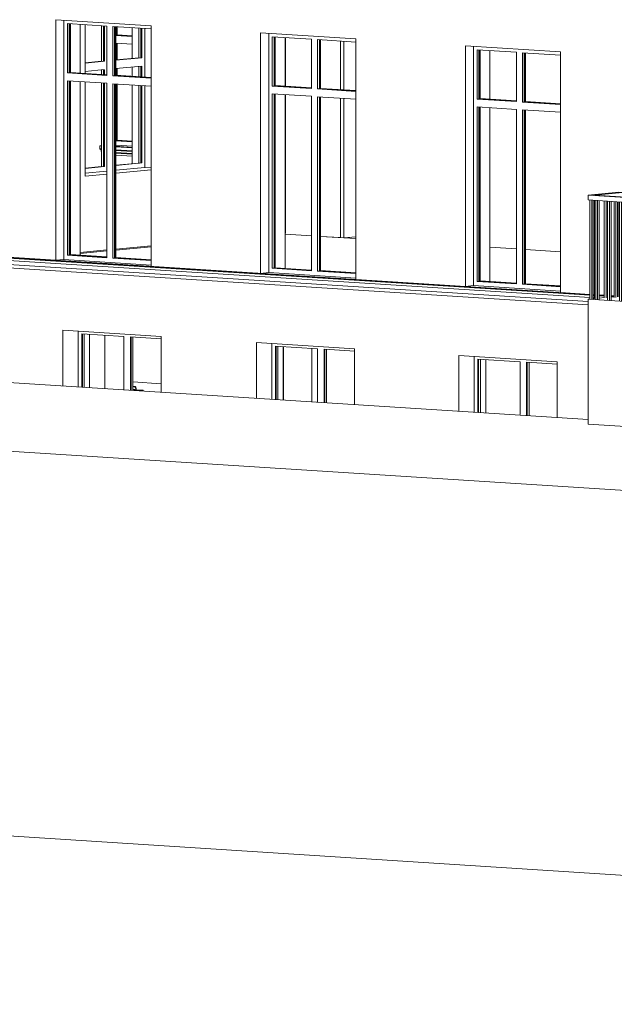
# Model space of a CAD drawing. Header units: millimetres. Extents: x -784 to 360321, y -10607 to 16514.
# Tile 39 of 95: x 235281 to 241444, y -8959 to 1242. Entities that reach past the tile are written whole.
import ezdxf

# ---------------------------------------------------------------- set-up
doc = ezdxf.new("R2010")
doc.units = ezdxf.units.MM
for name, color, linetype, lineweight in [('A-AREA', 7, 'Continuous', 5), ('A-GENM', 7, 'Continuous', 5), ('C-TOPO', 7, 'Continuous', 5)]:
    doc.layers.add(name, color=color, linetype=linetype, lineweight=lineweight)
for name, color, linetype, lineweight, true_color in [('A-DOOR', 7, 'Continuous', 18, 0x7f7f7f), ('A-DOOR-FRAM', 7, 'Continuous', 18, 0x7f7f7f), ('A-FLOR', 7, 'Continuous', 18, 0x7f7f7f), ('A-FLOR-HRAL', 7, 'Continuous', 18, 0x7f7f7f), ('A-GLAZ', 7, 'Continuous', 18, 0x7f7f7f), ('A-WALL', 7, 'Continuous', 18, 0x7f7f7f), ('S-STRS', 7, 'Continuous', 18, 0x7f7f7f)]:
    doc.layers.add(name, color=color, linetype=linetype, lineweight=lineweight, true_color=true_color)

# ---------------------------------------------------------------- blocks, each defined once
blk = doc.blocks.new('Drz Drzwi pełne x1 ___FK_04_0 - Dd - W - zwykłe - 97_6 x 203_7 _90 x 200_ EI 121-V167-_3D_ Kopia 1')
at = {"layer": 'A-DOOR', "lineweight": 5, "true_color": 0x787878}
h = blk.add_hatch(dxfattribs=at)
h.set_pattern_fill('FP_13', color=8, style=0, pattern_type=2)
h.set_pattern_definition([(356.35, (9892.7, -3611.9), (-0.0009, 598.2), [])])
h.paths.add_polyline_path([(9894, -2618), (9894, -2065), (9604, -2046), (9607, -2566), (9615, -2559), (9630, -2574), (9638, -2598), (9809, -2613)])
at = {"layer": 'A-DOOR', "lineweight": 9}
for p, q in [((9614, -2588), (9604, -2589)), ((9662, -2596), (9604, -2592)), ((9618, -2558), (9613, -2559)), ((9633, -2599), (9633, -2582)), ((9638, -2582), (9638, -2599)), ((9702, -2595), (9688, -2596)), ((9695, -2607), (9695, -2604)), ((9710, -2605), (9710, -2608))]:
    blk.add_line(p, q, dxfattribs=at)
for points in [[(9633, -2582, 0), (9632, -2576, 0), (9630, -2571, 0), (9627, -2566, 0), (9624, -2562, 0), (9620, -2560, 0), (9615, -2559, 0), (9611, -2559, 0), (9606, -2561, 0), (9603, -2564, 0)], [(9608, -2595, 0), (9608, -2593, 0), (9610, -2591, 0), (9611, -2589, 0), (9613, -2588, 0), (9615, -2588, 0), (9617, -2588, 0), (9619, -2590, 0), (9621, -2591, 0), (9622, -2593, 0), (9623, -2596, 0)], [(9616, -2559, 0), (9620, -2558, 0), (9625, -2559, 0), (9629, -2562, 0), (9633, -2565, 0), (9635, -2570, 0), (9637, -2576, 0), (9638, -2582, 0)], [(9688, -2596, 0), (9688, -2596, 0), (9687, -2596, 0), (9687, -2596, 0), (9686, -2596, 0), (9686, -2596, 0), (9685, -2596, 0), (9685, -2596, 0), (9684, -2596, 0), (9683, -2596, 0), (9683, -2596, 0), (9682, -2596, 0), (9681, -2596, 0), (9680, -2596, 0), (9680, -2596, 0), (9679, -2596, 0), (9678, -2596, 0), (9678, -2596, 0), (9677, -2596, 0), (9676, -2596, 0), (9675, -2596, 0), (9675, -2596, 0), (9674, -2596, 0), (9673, -2596, 0), (9672, -2596, 0), (9671, -2596, 0), (9671, -2596, 0), (9670, -2596, 0), (9669, -2596, 0), (9668, -2596, 0), (9668, -2596, 0), (9667, -2596, 0), (9666, -2596, 0), (9666, -2596, 0), (9665, -2596, 0), (9664, -2596, 0), (9664, -2596, 0), (9663, -2596, 0), (9662, -2596, 0), (9662, -2596, 0), (9662, -2596, 0)], [(9695, -2604, 0), (9695, -2602, 0), (9696, -2599, 0), (9697, -2597, 0), (9699, -2596, 0), (9700, -2595, 0), (9702, -2595, 0), (9704, -2595, 0), (9706, -2596, 0), (9708, -2598, 0), (9709, -2600, 0), (9710, -2602, 0), (9710, -2605, 0)]]:
    blk.add_polyline3d(points, dxfattribs=at)
blk = doc.blocks.new('Poręcz - 25mm-1801074-_3D_ Kopia 1')
at = {"layer": 'A-FLOR-HRAL', "lineweight": 9}
for p, q in [((20954, -3058), (20954, -2113)), ((20974, -3056), (20974, -2126))]:
    blk.add_line(p, q, dxfattribs=at)
blk = doc.blocks.new('Poręcz - 25mm-1801072-_3D_ Kopia 1')
at = {"layer": 'A-FLOR-HRAL', "lineweight": 9}
for p, q in [((20850, -3068), (20850, -2039)), ((20831, -3190), (20831, -2047))]:
    blk.add_line(p, q, dxfattribs=at)
blk = doc.blocks.new('Poręcz - 25mm-V189-_3D_ Kopia 1')
at = {"layer": 'A-FLOR-HRAL', "lineweight": 9}
for p, q in [((20707, -2048), (20707, -1937)), ((20727, -2036), (20727, -1951)), ((20743, -2027), (20743, -1962)), ((20707, -3036), (20707, -2119)), ((20727, -3037), (20727, -2108)), ((20707, -3036), (20727, -3037))]:
    blk.add_line(p, q, dxfattribs=at)
blk = doc.blocks.new('Poręcz - 25mm-V190-_3D_ Kopia 1')
at = {"layer": 'A-FLOR-HRAL', "lineweight": 9}
for p, q in [((20584, -2120), (20584, -1850)), ((20603, -2108), (20603, -1863)), ((20619, -2099), (20619, -1875)), ((20584, -3028), (20584, -2191)), ((20603, -3029), (20603, -2180)), ((20584, -3028), (20603, -3029))]:
    blk.add_line(p, q, dxfattribs=at)
blk = doc.blocks.new('Poręcz - 25mm-V191-_3D_ Kopia 1')
at = {"layer": 'A-FLOR-HRAL', "lineweight": 9}
for p, q in [((20460, -2191), (20460, -1762)), ((20480, -2180), (20480, -1776)), ((20495, -2171), (20495, -1787)), ((20460, -2861), (20460, -2263)), ((20480, -2862), (20480, -2255)), ((20460, -2861), (20480, -2862))]:
    blk.add_line(p, q, dxfattribs=at)
blk = doc.blocks.new('Poręcz - 25mm-V192-_3D_ Kopia 1')
at = {"layer": 'A-FLOR-HRAL', "lineweight": 9}
for p, q in [((20337, -2263), (20337, -1674)), ((20356, -2252), (20356, -1688)), ((20372, -2243), (20372, -1699)), ((20337, -2853), (20337, -2335)), ((20356, -2854), (20356, -2323)), ((20337, -2853), (20356, -2854))]:
    blk.add_line(p, q, dxfattribs=at)
blk = doc.blocks.new('Poręcz - 25mm-V193-_3D_ Kopia 1')
at = {"layer": 'A-FLOR-HRAL', "lineweight": 9}
for p, q in [((20213, -2335), (20213, -1587)), ((20233, -2324), (20233, -1600)), ((20248, -2315), (20248, -1612)), ((20213, -2685), (20213, -2406)), ((20233, -2686), (20233, -2395)), ((20213, -2685), (20233, -2686))]:
    blk.add_line(p, q, dxfattribs=at)
blk = doc.blocks.new('Poręcz - 25mm-V194-_3D_ Kopia 1')
at = {"layer": 'A-FLOR-HRAL', "lineweight": 9}
for p, q in [((20090, -2407), (20090, -1499)), ((20109, -2396), (20109, -1513)), ((20125, -2387), (20125, -1524)), ((20090, -2677), (20090, -2478)), ((20109, -2679), (20109, -2467)), ((20090, -2677), (20109, -2679))]:
    blk.add_line(p, q, dxfattribs=at)
blk = doc.blocks.new('Poręcz - 25mm-V195-_3D_ Kopia 1')
at = {"layer": 'A-FLOR-HRAL', "lineweight": 9}
for p, q in [((19966, -2479), (19966, -1412)), ((19986, -2468), (19986, -1425)), ((20001, -2453), (20001, -1436))]:
    blk.add_line(p, q, dxfattribs=at)
blk = doc.blocks.new('Poręcz - 25mm-V196-_3D_ Kopia 1')
at = {"layer": 'A-FLOR-HRAL', "lineweight": 9}
for p, q in [((19843, -2502), (19843, -1324)), ((19862, -2503), (19862, -1338)), ((19878, -2502), (19878, -1349)), ((19843, -2502), (19862, -2503)), ((19862, -2503), (19878, -2502))]:
    blk.add_line(p, q, dxfattribs=at)
blk = doc.blocks.new('Poręcz - 25mm-V197-_3D_ Kopia 1')
at = {"layer": 'A-FLOR-HRAL', "lineweight": 9}
for p, q in [((19719, -2335), (19719, -1236)), ((19739, -2336), (19739, -1250)), ((19754, -2334), (19754, -1261)), ((19719, -2335), (19739, -2336)), ((19739, -2336), (19754, -2334))]:
    blk.add_line(p, q, dxfattribs=at)
blk = doc.blocks.new('Poręcz - 25mm-V198-_3D_ Kopia 1')
at = {"layer": 'A-FLOR-HRAL', "lineweight": 9}
for p, q in [((19472, -2159), (19472, -1063)), ((19492, -2161), (19492, -1075)), ((19507, -2159), (19507, -1086)), ((19472, -2159), (19492, -2161)), ((19492, -2161), (19507, -2159))]:
    blk.add_line(p, q, dxfattribs=at)
blk = doc.blocks.new('Poręcz - 25mm-V199-_3D_ Kopia 1')
at = {"layer": 'A-FLOR-HRAL', "lineweight": 9}
for p, q in [((19225, -1965), (19225, -939)), ((19245, -1967), (19245, -940)), ((19260, -1968), (19260, -941))]:
    blk.add_line(p, q, dxfattribs=at)
blk = doc.blocks.new('Poręcz - 25mm-V200-_3D_ Kopia 1')
at = {"layer": 'A-FLOR-HRAL', "lineweight": 9}
for p, q in [((17983, -1886), (17983, -864)), ((18002, -1887), (18002, -859)), ((18018, -1888), (18018, -864))]:
    blk.add_line(p, q, dxfattribs=at)
blk = doc.blocks.new('Poręcz - 25mm-V201-_3D_ Kopia 1')
at = {"layer": 'A-FLOR-HRAL', "lineweight": 9}
for p, q in [((17612, -1857), (17612, -836)), ((17632, -1864), (17632, -837)), ((17647, -1865), (17647, -838))]:
    blk.add_line(p, q, dxfattribs=at)
blk = doc.blocks.new('Poręcz - 25mm-V202-_3D_ Kopia 1')
at = {"layer": 'A-FLOR-HRAL', "lineweight": 9}
for p, q in [((14895, -1689), (14895, -661)), ((14914, -1690), (14914, -662)), ((14930, -1691), (14930, -665))]:
    blk.add_line(p, q, dxfattribs=at)
blk = doc.blocks.new('Poręcz - 25mm-V203-_3D_ Kopia 1')
at = {"layer": 'A-FLOR-HRAL', "lineweight": 9}
for p, q in [((14401, -1658), (14401, -631)), ((14420, -1659), (14420, -632)), ((14436, -1659), (14436, -633))]:
    blk.add_line(p, q, dxfattribs=at)
blk = doc.blocks.new('Poręcz - 25mm-V204-_3D_ Kopia 1')
at = {"layer": 'A-FLOR-HRAL', "lineweight": 9}
blk.add_line((14386, -1648), (14386, -630), dxfattribs=at)
blk = doc.blocks.new('Poręcz - 25mm-V205-_3D_ Kopia 1')
at = {"layer": 'A-FLOR-HRAL', "lineweight": 9}
for p, q in [((14488, -1638), (14488, -636)), ((14507, -1640), (14507, -638)), ((14523, -639), (14523, -1638))]:
    blk.add_line(p, q, dxfattribs=at)
blk = doc.blocks.new('Poręcz - 25mm-V206-_3D_ Kopia 1')
at = {"layer": 'A-FLOR-HRAL', "lineweight": 9}
for p, q in [((14590, -1635), (14590, -643)), ((14609, -1636), (14609, -644)), ((14625, -645), (14625, -1630))]:
    blk.add_line(p, q, dxfattribs=at)
blk = doc.blocks.new('Poręcz - 25mm-V207-_3D_ Kopia 1')
at = {"layer": 'A-FLOR-HRAL', "lineweight": 9}
for p, q in [((14339, -1654), (14339, -627)), ((14359, -1655), (14359, -628)), ((14375, -629), (14375, -1656))]:
    blk.add_line(p, q, dxfattribs=at)
blk = doc.blocks.new('Poręcz - 25mm-1801112-_3D_ Kopia 1')
at = {"layer": 'A-FLOR-HRAL', "lineweight": 9}
for p, q in [((21034, -3049), (21034, -2169)), ((21069, -2175), (21053, -2176)), ((21053, -3049), (21053, -2176)), ((21069, -3047), (21069, -2175))]:
    blk.add_line(p, q, dxfattribs=at)
blk = doc.blocks.new('Poręcz - 25mm-V208-_3D_ Kopia 1')
at = {"layer": 'A-FLOR-HRAL', "lineweight": 9}
blk.add_line((14633, -1630), (14633, -646), dxfattribs=at)
blk = doc.blocks.new('Poręcz - Poręcz-1540562-_3D_ Kopia 1')
for name, p in [('Poręcz - 25mm-V207-_3D_ Kopia 1', (0, 0)), ('Poręcz - 25mm-V204-_3D_ Kopia 1', (0, 0)), ('Poręcz - 25mm-V203-_3D_ Kopia 1', (0, 0)), ('Poręcz - 25mm-V205-_3D_ Kopia 1', (0, 0)), ('Poręcz - 25mm-V199-_3D_ Kopia 1', (-4701, 300)), ('Poręcz - 25mm-V206-_3D_ Kopia 1', (0, 0)), ('Poręcz - 25mm-V208-_3D_ Kopia 1', (0, 0)), ('Poręcz - 25mm-V199-_3D_ Kopia 1', (-4577, 292)), ('Poręcz - 25mm-V199-_3D_ Kopia 1', (-4454, 284)), ('Poręcz - 25mm-V202-_3D_ Kopia 1', (0, 0)), ('Poręcz - 25mm-V199-_3D_ Kopia 1', (-4207, 268)), ('Poręcz - 25mm-V199-_3D_ Kopia 1', (-4083, 260)), ('Poręcz - 25mm-V199-_3D_ Kopia 1', (-3960, 253)), ('Poręcz - 25mm-V199-_3D_ Kopia 1', (-3836, 245)), ('Poręcz - 25mm-V199-_3D_ Kopia 1', (-3713, 237)), ('Poręcz - 25mm-V199-_3D_ Kopia 1', (-3589, 229)), ('Poręcz - 25mm-V199-_3D_ Kopia 1', (-3466, 221)), ('Poręcz - 25mm-V199-_3D_ Kopia 1', (-3342, 213)), ('Poręcz - 25mm-V199-_3D_ Kopia 1', (-3219, 205)), ('Poręcz - 25mm-V199-_3D_ Kopia 1', (-3095, 197)), ('Poręcz - 25mm-V199-_3D_ Kopia 1', (-2972, 190)), ('Poręcz - 25mm-V199-_3D_ Kopia 1', (-2848, 182)), ('Poręcz - 25mm-V199-_3D_ Kopia 1', (-2725, 174)), ('Poręcz - 25mm-V199-_3D_ Kopia 1', (-2601, 166)), ('Poręcz - 25mm-V199-_3D_ Kopia 1', (-2478, 158)), ('Poręcz - 25mm-V199-_3D_ Kopia 1', (-2354, 150)), ('Poręcz - 25mm-V199-_3D_ Kopia 1', (-2231, 142)), ('Poręcz - 25mm-V199-_3D_ Kopia 1', (-2107, 134)), ('Poręcz - 25mm-V199-_3D_ Kopia 1', (-1984, 127)), ('Poręcz - 25mm-V199-_3D_ Kopia 1', (-1860, 119)), ('Poręcz - 25mm-V199-_3D_ Kopia 1', (-1737, 111)), ('Poręcz - 25mm-V201-_3D_ Kopia 1', (0, 0)), ('Poręcz - 25mm-V199-_3D_ Kopia 1', (-1489, 95)), ('Poręcz - 25mm-V199-_3D_ Kopia 1', (-1366, 87)), ('Poręcz - 25mm-V200-_3D_ Kopia 1', (0, 0)), ('Poręcz - 25mm-V199-_3D_ Kopia 1', (-1119, 71)), ('Poręcz - 25mm-V199-_3D_ Kopia 1', (-995, 64)), ('Poręcz - 25mm-V199-_3D_ Kopia 1', (-872, 56)), ('Poręcz - 25mm-V199-_3D_ Kopia 1', (-748, 48)), ('Poręcz - 25mm-V199-_3D_ Kopia 1', (-625, 40)), ('Poręcz - 25mm-V199-_3D_ Kopia 1', (-501, 32)), ('Poręcz - 25mm-V199-_3D_ Kopia 1', (-378, 24)), ('Poręcz - 25mm-V199-_3D_ Kopia 1', (-254, 16)), ('Poręcz - 25mm-V199-_3D_ Kopia 1', (-185, 12)), ('Poręcz - 25mm-V199-_3D_ Kopia 1', (-124, 8)), ('Poręcz - 25mm-V199-_3D_ Kopia 1', (0, 0)), ('Poręcz - 25mm-V196-_3D_ Kopia 1', (-494, 351)), ('Poręcz - 25mm-V198-_3D_ Kopia 1', (0, 0)), ('Poręcz - 25mm-V196-_3D_ Kopia 1', (-247, 175)), ('Poręcz - 25mm-V197-_3D_ Kopia 1', (0, 0)), ('Poręcz - 25mm-V196-_3D_ Kopia 1', (0, 0)), ('Poręcz - 25mm-V195-_3D_ Kopia 1', (0, 0)), ('Poręcz - 25mm-V194-_3D_ Kopia 1', (0, 0)), ('Poręcz - 25mm-V193-_3D_ Kopia 1', (0, 0)), ('Poręcz - 25mm-V192-_3D_ Kopia 1', (0, 0)), ('Poręcz - 25mm-V191-_3D_ Kopia 1', (0, 0)), ('Poręcz - 25mm-V190-_3D_ Kopia 1', (0, 0)), ('Poręcz - 25mm-V189-_3D_ Kopia 1', (0, 0)), ('Poręcz - 25mm-1801072-_3D_ Kopia 1', (0, 0)), ('Poręcz - 25mm-1801074-_3D_ Kopia 1', (0, 0)), ('Poręcz - 25mm-1801112-_3D_ Kopia 1', (0, 0))]:
    blk.add_blockref(name, p)
blk = doc.blocks.new('Typ poręczy górnej - Górna poręcz_wewnętrzny_-1540574-_3D_ Kopia 1')
at = {"layer": 'A-FLOR-HRAL', "lineweight": 9}
for p, q in [((14322, -576), (14639, -546)), ((19042, -877), (14322, -576)), ((14322, -626), (14322, -576)), ((14678, -548), (14392, -575)), ((14392, -575), (19073, -874)), ((14639, -546), (14678, -548)), ((14678, -548), (14678, -594)), ((14322, -626), (19042, -927)), ((19316, -894), (19042, -877)), ((19073, -874), (19348, -891)), ((19316, -894), (19348, -891)), ((20836, -1973), (19316, -894)), ((19348, -891), (20856, -1961)), ((19042, -927), (19307, -944)), ((19307, -944), (20793, -1998)), ((20974, -2071), (20891, -2012)), ((20911, -2000), (20974, -2045)), ((20885, -2064), (20974, -2126)), ((21009, -2070), (21077, -2118)), ((21045, -2121), (21009, -2096)), ((21077, -2118), (21045, -2121)), ((21045, -2121), (21045, -2177)), ((21077, -2174), (21077, -2118)), ((21009, -2151), (21045, -2177)), ((21045, -2177), (21077, -2174))]:
    blk.add_line(p, q, dxfattribs=at)
blk = doc.blocks.new('Aluprof_MB-45_I_Alu_Window-FIX-4-panel_ENG_R-00495 - 1230 x 1480-V210-_3D_ Kopia 1')
at = {"layer": 'A-GLAZ', "color": 253, "lineweight": 9, "true_color": 0xa2a2a2}
for p, q in [((9427, 1081), (9427, 1169)), ((9597, 1068), (9426, 1078)), ((9427, 1081), (9597, 1071)), ((9426, 998), (9597, 987)), ((9427, 824), (9427, 998)), ((9427, 664), (9427, 736)), ((9427, -9), (9427, 577)), ((9597, -23), (9426, -12)), ((9426, -59), (9597, -70)), ((9597, -70), (9426, -59)), ((9597, -20), (9427, -9))]:
    blk.add_line(p, q, dxfattribs=at)
at = {"layer": 'A-GLAZ', "color": 253, "lineweight": 9, "true_color": 0xb0b0b0}
for p, q in [((9433, 1168), (9433, 1085)), ((9439, 1085), (9439, 1168)), ((9433, 1085), (9439, 1085)), ((9597, 1074), (9433, 1085)), ((9439, 1085), (9597, 1075)), ((9433, 997), (9433, 825)), ((9439, 825), (9439, 997)), ((9433, 736), (9433, 664)), ((9439, 663), (9439, 737)), ((9433, 577), (9433, -6)), ((9439, -5), (9439, 576)), ((9433, -6), (9439, -5)), ((9433, -6), (9597, -16)), ((9597, -15), (9439, -5))]:
    blk.add_line(p, q, dxfattribs=at)
blk = doc.blocks.new('Aluprof_MB-45_I_Alu_Window-FIX-4-panel_ENG_R-00495 - 1230 x 1482-1591030-_3D_ Kopia 1')
at = {"layer": 'A-GLAZ', "color": 253, "lineweight": 9, "true_color": 0xa2a2a2}
for p, q in [((9277, 811), (9277, 1178)), ((9300, 1177), (9300, 816)), ((9663, 847), (9663, 1154)), ((9687, 847), (9687, 1152)), ((9426, 825), (9663, 847)), ((9663, 847), (9671, 847)), ((9107, 795), (9277, 811)), ((9277, 811), (9285, 810)), ((9277, 674), (9277, 722)), ((9300, 724), (9300, 673)), ((9663, 649), (9663, 758)), ((9687, 648), (9687, 760)), ((9277, -279), (9277, 587)), ((9300, 585), (9300, -280)), ((9663, -243), (9663, 562)), ((9687, -243), (9687, 561)), ((9107, -295), (9277, -279)), ((9286, -280), (9277, -279)), ((9426, -265), (9663, -243)), ((9663, -243), (9671, -243))]:
    blk.add_line(p, q, dxfattribs=at)
at = {"layer": 'A-GLAZ', "color": 252, "lineweight": 9, "true_color": 0x929292}
for p, q in [((9302, 812), (9302, 1177)), ((9309, 1176), (9309, 812)), ((9689, 1152), (9689, 848)), ((9696, 848), (9696, 1152)), ((9728, 645), (9728, 1150)), ((9728, 1150), (9728, 645)), ((9696, 848), (9426, 822)), ((9426, 824), (9689, 848)), ((9689, 848), (9696, 848)), ((9309, 812), (9107, 793)), ((9107, 794), (9302, 812)), ((9107, 706), (9307, 725)), ((9302, 812), (9309, 812)), ((9302, 672), (9302, 724)), ((9309, 721), (9309, 672)), ((9425, 736), (9696, 761)), ((9689, 761), (9689, 648)), ((9696, 647), (9696, 761)), ((9302, -278), (9302, 585)), ((9309, 585), (9309, -279)), ((9689, 560), (9689, -242)), ((9696, -242), (9696, 560)), ((9728, -289), (9728, 558)), ((9728, 558), (9728, -289)), ((9302, -278), (9107, -297)), ((9107, -298), (9309, -279)), ((9309, -279), (9302, -278)), ((9689, -242), (9426, -267)), ((9426, -268), (9696, -242)), ((9426, -318), (9728, -289)), ((9728, -289), (9426, -318)), ((9689, -242), (9696, -242)), ((9107, -348), (9332, -326)), ((9332, -326), (9107, -348))]:
    blk.add_line(p, q, dxfattribs=at)
blk = doc.blocks.new('Aluprof_MB-45_I_Alu_Window-FIX-4-panel_ENG_R-00495 - 1230 x 1483-1809342-_3D_ Kopia 1')
at = {"layer": 'A-GLAZ', "lineweight": 9}
for p, q in [((8889, 1237), (8889, -1242)), ((8889, -1242), (8889, 1237)), ((8925, 690), (8925, 1201)), ((8925, 1201), (9332, 1175)), ((8944, 692), (8944, 1200)), ((9332, 1175), (9332, 664)), ((9395, 1171), (9791, 1146)), ((9395, 660), (9395, 1171)), ((9414, 1170), (9414, 662)), ((8925, 690), (8944, 692)), ((9332, 664), (8925, 690)), ((8944, 692), (9333, 667)), ((9395, 660), (9414, 662)), ((9791, 635), (9395, 660)), ((9414, 662), (9791, 638)), ((8925, 609), (9332, 583)), ((8925, -1198), (8925, 609)), ((8944, -1196), (8944, 608)), ((9332, 583), (9332, -1224)), ((9395, 579), (9791, 554)), ((9395, -1228), (9395, 579)), ((9414, 578), (9414, -1226)), ((8925, -1198), (8944, -1196)), ((9332, -1224), (8925, -1198)), ((9332, -1221), (8944, -1196)), ((8889, -1242), (9791, -1300)), ((9791, -1300), (8889, -1242)), ((9414, -1226), (9395, -1228)), ((9791, -1253), (9395, -1228)), ((9791, -1250), (9414, -1226))]:
    blk.add_line(p, q, dxfattribs=at)
at = {"layer": 'A-GLAZ', "color": 252, "lineweight": 9, "true_color": 0x929292}
for p, q in [((8950, 1195), (8950, 695)), ((8956, 695), (8956, 1199)), ((9420, 667), (9420, 1169)), ((9426, 1169), (9426, 666)), ((8950, 695), (8956, 695)), ((9333, 671), (8950, 695)), ((8956, 695), (9333, 671)), ((9420, 665), (9426, 666)), ((9791, 641), (9420, 665)), ((9426, 666), (9791, 642)), ((8950, 608), (8950, -1193)), ((8956, -1192), (8956, 607)), ((9420, -1223), (9420, 578)), ((9426, 577), (9426, -1222)), ((8950, -1193), (8956, -1192)), ((8950, -1193), (9333, -1217)), ((9333, -1216), (8956, -1192)), ((9426, -1222), (9420, -1223)), ((9420, -1223), (9791, -1247)), ((9791, -1246), (9426, -1222))]:
    blk.add_line(p, q, dxfattribs=at)
blk = doc.blocks.new('Aluprof_MB-45_I_Alu_Window-FIX-4-panel_ENG_R-00495 - 1230 x 1483-V211-_3D_ Kopia 1')
at = {"layer": 'A-GLAZ', "lineweight": 9}
for p, q in [((13134, 966), (13134, -1513)), ((13134, -1513), (13134, 966)), ((13171, 419), (13171, 930)), ((13171, 930), (13578, 904)), ((13190, 421), (13190, 924)), ((13578, 904), (13578, 393)), ((13640, 900), (14037, 875)), ((13640, 389), (13640, 900)), ((13659, 899), (13659, 391)), ((13171, 419), (13190, 421)), ((13578, 393), (13171, 419)), ((13190, 421), (13578, 396)), ((13171, 338), (13578, 312)), ((13171, -1469), (13171, 338)), ((13190, -1467), (13190, 337)), ((13578, 312), (13578, -1495)), ((13640, 389), (13659, 391)), ((14037, 364), (13640, 389)), ((13640, 308), (14037, 283)), ((13640, -1499), (13640, 308)), ((13659, 391), (14037, 367)), ((13659, 307), (13659, -1497)), ((13134, -1513), (14037, -1571)), ((14037, -1571), (13134, -1513)), ((13171, -1469), (13190, -1467)), ((13578, -1495), (13171, -1469)), ((13578, -1492), (13190, -1467)), ((13659, -1497), (13640, -1499)), ((14037, -1524), (13640, -1499)), ((14037, -1521), (13659, -1497))]:
    blk.add_line(p, q, dxfattribs=at)
at = {"layer": 'A-GLAZ', "color": 252, "lineweight": 9, "true_color": 0x929292}
for p, q in [((13196, 929), (13196, 424)), ((13202, 425), (13202, 924)), ((13666, 396), (13666, 898)), ((13671, 898), (13671, 395)), ((13196, 424), (13202, 425)), ((13579, 400), (13196, 424)), ((13202, 425), (13579, 401)), ((13196, 337), (13196, -1464)), ((13202, -1463), (13202, 336)), ((13666, 394), (13671, 395)), ((14037, 370), (13666, 394)), ((13666, -1494), (13666, 307)), ((13671, 395), (14037, 371)), ((13671, 306), (13671, -1493)), ((13196, -1464), (13202, -1463)), ((13196, -1464), (13578, -1488)), ((13578, -1487), (13202, -1463)), ((13671, -1493), (13666, -1494)), ((13666, -1494), (14037, -1517)), ((14037, -1516), (13671, -1493))]:
    blk.add_line(p, q, dxfattribs=at)
blk = doc.blocks.new('Aluprof_MB-45_I_Alu_Window-FIX-4-panel_ENG_R-00495 - 1230 x 1483-V213-_3D_ Kopia 1')
at = {"layer": 'A-GLAZ', "lineweight": 9}
for p, q in [((11012, 1101), (11012, -1378)), ((11012, -1378), (11012, 1101)), ((11048, 555), (11048, 1065)), ((11048, 1065), (11455, 1039)), ((11067, 556), (11067, 1064)), ((11455, 1039), (11455, 529)), ((11518, 1036), (11914, 1010)), ((11518, 525), (11518, 1036)), ((11537, 1034), (11537, 526)), ((11048, 555), (11067, 556)), ((11455, 529), (11048, 555)), ((11067, 556), (11455, 532)), ((11518, 525), (11537, 526)), ((11914, 499), (11518, 525)), ((11537, 526), (11914, 502)), ((11048, 474), (11455, 448)), ((11048, -1333), (11048, 474)), ((11067, -1332), (11067, 473)), ((11455, 448), (11455, -1359)), ((11518, 444), (11914, 419)), ((11518, -1363), (11518, 444)), ((11537, 443), (11537, -1361)), ((11012, -1378), (11914, -1435)), ((11914, -1435), (11012, -1378)), ((11048, -1333), (11067, -1332)), ((11455, -1359), (11048, -1333)), ((11455, -1356), (11067, -1332)), ((11537, -1361), (11518, -1363)), ((11914, -1389), (11518, -1363)), ((11914, -1386), (11537, -1361))]:
    blk.add_line(p, q, dxfattribs=at)
at = {"layer": 'A-GLAZ', "color": 252, "lineweight": 9, "true_color": 0x929292}
for p, q in [((11073, 1059), (11073, 560)), ((11079, 560), (11079, 1064)), ((11543, 532), (11543, 1034)), ((11549, 1034), (11549, 530)), ((11073, 560), (11079, 560)), ((11455, 535), (11073, 560)), ((11079, 560), (11455, 536)), ((11543, 530), (11549, 530)), ((11914, 506), (11543, 530)), ((11549, 530), (11914, 507)), ((11073, 472), (11073, -1328)), ((11079, -1328), (11079, 472)), ((11543, -1358), (11543, 442)), ((11549, 442), (11549, -1358)), ((11073, -1328), (11079, -1328)), ((11073, -1328), (11455, -1353)), ((11455, -1352), (11079, -1328)), ((11549, -1358), (11543, -1358)), ((11543, -1358), (11914, -1382)), ((11914, -1381), (11549, -1358))]:
    blk.add_line(p, q, dxfattribs=at)
blk = doc.blocks.new('ARC_DOOR_DOUBLE - ARC_DOOR_DOUBLE_160 x 211-1591923-_3D_ Kopia 1')
at = {"layer": 'A-DOOR-FRAM', "color": 252, "lineweight": 9, "true_color": 0x929292}
for p, q in [((11755, 1020), (11755, 516)), ((11790, 514), (11790, 1018)), ((11755, 429), (11755, -1016)), ((11790, -1019), (11790, 426)), ((11755, -1016), (11790, -1019)), ((11790, -1019), (11914, -1007))]:
    blk.add_line(p, q, dxfattribs=at)
blk = doc.blocks.new('Aluprof_MB-45_I_Alu_Window-FIX-4-panel_ENG_R-00495 - 1230 x 1486-1786841-_3D_ Kopia 1')
at = {"layer": 'A-GLAZ', "lineweight": 9}
for p, q in [((4708, -1709), (4708, -2287)), ((4708, -2287), (4708, -1709)), ((4746, -1736), (4746, -2290)), ((4746, -1736), (5183, -1764)), ((4752, -2290), (4752, -1737)), ((4753, -1737), (4753, -2290)), ((4772, -1738), (4772, -2291)), ((5183, -1764), (5183, -2318)), ((5251, -1768), (5568, -1789)), ((5251, -2322), (5251, -1768)), ((5256, -1768), (5256, -2322)), ((5258, -2322), (5258, -1768)), ((5277, -1770), (5277, -2324))]:
    blk.add_line(p, q, dxfattribs=at)
blk = doc.blocks.new('Aluprof_MB-45_I_Alu_Window-FIX-4-panel_ENG_R-00495 - 1230 x 1486-V345-_3D_ Kopia 1')
at = {"layer": 'A-GLAZ', "lineweight": 9}
for p, q in [((13141, -2247), (13141, -2825)), ((13141, -2825), (13141, -2247)), ((13179, -2274), (13179, -2828)), ((13179, -2274), (13617, -2302)), ((13185, -2828), (13185, -2275)), ((13187, -2275), (13187, -2828)), ((13206, -2276), (13206, -2829)), ((13617, -2302), (13617, -2850)), ((13684, -2306), (14001, -2327)), ((13684, -2860), (13684, -2306)), ((13690, -2306), (13690, -2860)), ((13691, -2860), (13691, -2306)), ((13710, -2308), (13710, -2862))]:
    blk.add_line(p, q, dxfattribs=at)
blk = doc.blocks.new('Modele ogólne 10 - Modele ogólne 10-1844524-_3D_ Kopia 1')
at = {"layer": 'A-GENM'}
for p, q in [((8073, -1212), (14339, -1612)), ((14339, -1604), (8186, -1211)), ((14339, -1637), (8073, -1237)), ((14321, -1678), (8104, -1282)), ((14321, -1712), (8119, -1316)), ((14386, -1607), (14375, -1606)), ((14375, -1614), (14386, -1615)), ((14488, -1613), (14436, -1610)), ((14436, -1618), (14488, -1621)), ((14590, -1620), (14560, -1618)), ((14560, -1626), (14590, -1628)), ((14386, -1640), (14375, -1639))]:
    blk.add_line(p, q, dxfattribs=at)
blk = doc.blocks.new('Modele ogólne 13 - Modele ogólne 13-1847715-_3D_ Kopia 1')
at = {"layer": 'A-GENM', "color": 251, "true_color": 0x484848}
for p, q in [((9261, -66), (9277, -64)), ((9261, -96), (9261, -66)), ((9277, -67), (9261, -66)), ((9275, -105), (9261, -96)), ((9277, -97), (9261, -96)), ((9597, -81), (9426, -70)), ((9597, -87), (9426, -76)), ((9275, -125), (9275, -105)), ((9597, -117), (9426, -106)), ((9597, -125), (9426, -114)), ((9597, -145), (9426, -134)), ((9597, -151), (9426, -140)), ((9596, -173), (9426, -163))]:
    blk.add_line(p, q, dxfattribs=at)

msp = doc.modelspace()

# ---------------------------------------------------------------- linework, layer by layer
at = {"layer": 'A-AREA', "color": 250, "true_color": 0x272727}
for p, q in [((238032, -981), (238037, -980)), ((238037, -980), (238306, -997)), ((238400, -1003), (238765, -1026)), ((236277, -1146), (236642, -1111)), ((240154, -1115), (240429, -1133)), ((235909, -1180), (236184, -1154)), ((240523, -1139), (240888, -1162))]:
    msp.add_line(p, q, dxfattribs=at)
at = {"layer": 'A-FLOR', "color": 252, "lineweight": 9, "true_color": 0x929292}
for p, q in [((238032, -980), (238037, -980)), ((238037, -980), (238032, -981)), ((236642, -1111), (236277, -1146)), ((236184, -1154), (235909, -1180))]:
    msp.add_line(p, q, dxfattribs=at)
at = {"layer": 'A-WALL', "lineweight": 9}
for p, q in [((235654, -1250), (235654, 1242)), ((235654, 1242), (236642, 1179)), ((236642, 1179), (236642, -1314)), ((237777, -1386), (237777, 1107)), ((237777, 1107), (238765, 1044)), ((238765, 1044), (238765, -1449)), ((239900, -1521), (239900, 971)), ((239900, 971), (240888, 908)), ((240888, 908), (240888, -1584)), ((241191, -1606), (230551, -927)), ((235037, -1211), (235654, -1250)), ((235740, -1242), (235654, -1250)), ((236642, -1314), (237777, -1386)), ((237863, -1378), (237777, -1386)), ((238765, -1449), (239900, -1521)), ((239986, -1513), (239900, -1521)), ((240888, -1584), (241191, -1604)), ((241226, -1606), (241238, -1607)), ((241238, -1609), (241226, -1608)), ((241288, -1610), (241340, -1613)), ((241340, -1615), (241288, -1612)), ((241411, -1618), (241441, -1620)), ((241441, -1622), (241411, -1620)), ((235727, -2553), (235727, -1975)), ((235727, -1975), (236746, -2040)), ((236006, -2018), (236006, -2571)), ((236163, -2581), (236163, -2028)), ((236746, -2040), (236746, -2618)), ((237734, -2681), (237734, -2103)), ((237734, -2103), (238752, -2168)), ((238013, -2146), (238013, -2699)), ((238016, -2699), (238016, -2146)), ((238308, -2164), (238308, -2718)), ((238752, -2168), (238752, -2746)), ((239833, -2815), (239833, -2237)), ((239833, -2237), (240852, -2302)), ((240113, -2280), (240113, -2833)), ((240852, -2302), (240852, -2880))]:
    msp.add_line(p, q, dxfattribs=at)
at = {"layer": 'A-WALL', "color": 252, "lineweight": 9, "true_color": 0x929292}
for p, q in [((235909, 1192), (235909, 688)), ((235959, 685), (235959, 1189)), ((238031, 1057), (238031, 924)), ((238037, 552), (238037, 1057)), ((238607, 516), (238607, 1020)), ((238031, 918), (238031, 553)), ((240154, 922), (240154, 417)), ((235909, 601), (235909, -1200)), ((235959, -378), (235959, 598)), ((238031, 465), (238031, -1335)), ((238037, -970), (238037, 465)), ((238607, -1016), (238607, 429)), ((240154, 328), (240154, -1471)), ((236579, -289), (236642, -293)), ((236184, -357), (235959, -378)), ((236642, -314), (236277, -348)), ((238032, -971), (238037, -970)), ((238037, -980), (238306, -997)), ((238400, -1003), (238607, -1016)), ((236277, -1136), (236642, -1101)), ((240154, -1115), (240429, -1133)), ((235909, -1170), (236184, -1144)), ((240523, -1139), (240888, -1162))]:
    msp.add_line(p, q, dxfattribs=at)
at = {"layer": 'A-WALL', "color": 253, "lineweight": 9, "true_color": 0xa2a2a2}
for p, q in [((236448, 841), (236448, 1158)), ((236448, 654), (236448, 752)), ((236448, -249), (236448, 566)), ((236448, -81), (236277, -70))]:
    msp.add_line(p, q, dxfattribs=at)
at = {"layer": 'A-WALL', "color": 7, "lineweight": 5}
for p, q in [((241411, -1630), (241439, -1628)), ((241172, -1653), (241191, -1651)), ((241172, -2949), (241172, -1653)), ((246167, -1971), (241172, -1653)), ((241228, -1647), (241238, -1646)), ((241288, -1642), (241340, -1637)), ((241172, -2949), (246785, -3307))]:
    msp.add_line(p, q, dxfattribs=at)
at = {"layer": 'C-TOPO'}
for p, q in [((262505, -4971), (218250, -2148)), ((230551, -2223), (241172, -2901)), ((262505, -8959), (218250, -6136))]:
    msp.add_line(p, q, dxfattribs=at)
at = {"layer": 'S-STRS', "lineweight": 9}
msp.add_line((230789, -940), (235361, -1232), dxfattribs=at)
at = {"layer": 'S-STRS', "color": 252, "lineweight": 9, "true_color": 0x929292}
for p, q in [((238032, -981), (238037, -980)), ((238037, -980), (238032, -980)), ((236277, -1146), (236642, -1111)), ((235909, -1180), (236184, -1154))]:
    msp.add_line(p, q, dxfattribs=at)

# ---------------------------------------------------------------- block references
at = {"layer": 'A-DOOR', "lineweight": 9}
for name in ['ARC_DOOR_DOUBLE - ARC_DOOR_DOUBLE_160 x 211-1591923-_3D_ Kopia 1', 'Drz Drzwi pełne x1 ___FK_04_0 - Dd - W - zwykłe - 97_6 x 203_7 _90 x 200_ EI 121-V167-_3D_ Kopia 1']:
    msp.add_blockref(name, (226851, 0), dxfattribs=at)
at = {"layer": 'A-FLOR-HRAL', "lineweight": 9}
for name in ['Typ poręczy górnej - Górna poręcz_wewnętrzny_-1540574-_3D_ Kopia 1', 'Poręcz - Poręcz-1540562-_3D_ Kopia 1']:
    msp.add_blockref(name, (226851, 0), dxfattribs=at)
at = {"layer": 'A-GENM'}
for name in ['Modele ogólne 13 - Modele ogólne 13-1847715-_3D_ Kopia 1', 'Modele ogólne 10 - Modele ogólne 10-1844524-_3D_ Kopia 1']:
    msp.add_blockref(name, (226851, 0), dxfattribs=at)
at = {"layer": 'A-GLAZ', "color": 252, "lineweight": 9, "true_color": 0x929292}
for name in ['Aluprof_MB-45_I_Alu_Window-FIX-4-panel_ENG_R-00495 - 1230 x 1483-1809342-_3D_ Kopia 1', 'Aluprof_MB-45_I_Alu_Window-FIX-4-panel_ENG_R-00495 - 1230 x 1482-1591030-_3D_ Kopia 1', 'Aluprof_MB-45_I_Alu_Window-FIX-4-panel_ENG_R-00495 - 1230 x 1483-V213-_3D_ Kopia 1', 'Aluprof_MB-45_I_Alu_Window-FIX-4-panel_ENG_R-00495 - 1230 x 1483-V211-_3D_ Kopia 1']:
    msp.add_blockref(name, (226851, 0), dxfattribs=at)
at = {"layer": 'A-GLAZ', "color": 253, "lineweight": 9, "true_color": 0xb0b0b0}
msp.add_blockref('Aluprof_MB-45_I_Alu_Window-FIX-4-panel_ENG_R-00495 - 1230 x 1480-V210-_3D_ Kopia 1', (226851, 0), dxfattribs=at)
at = {"layer": 'A-GLAZ', "lineweight": 9}
for name, p in [('Aluprof_MB-45_I_Alu_Window-FIX-4-panel_ENG_R-00495 - 1230 x 1486-1786841-_3D_ Kopia 1', (231178, -276)), ('Aluprof_MB-45_I_Alu_Window-FIX-4-panel_ENG_R-00495 - 1230 x 1486-1786841-_3D_ Kopia 1', (233185, -404)), ('Aluprof_MB-45_I_Alu_Window-FIX-4-panel_ENG_R-00495 - 1230 x 1486-V345-_3D_ Kopia 1', (226851, 0))]:
    msp.add_blockref(name, p, dxfattribs=at)

doc.saveas('drawing.dxf')
